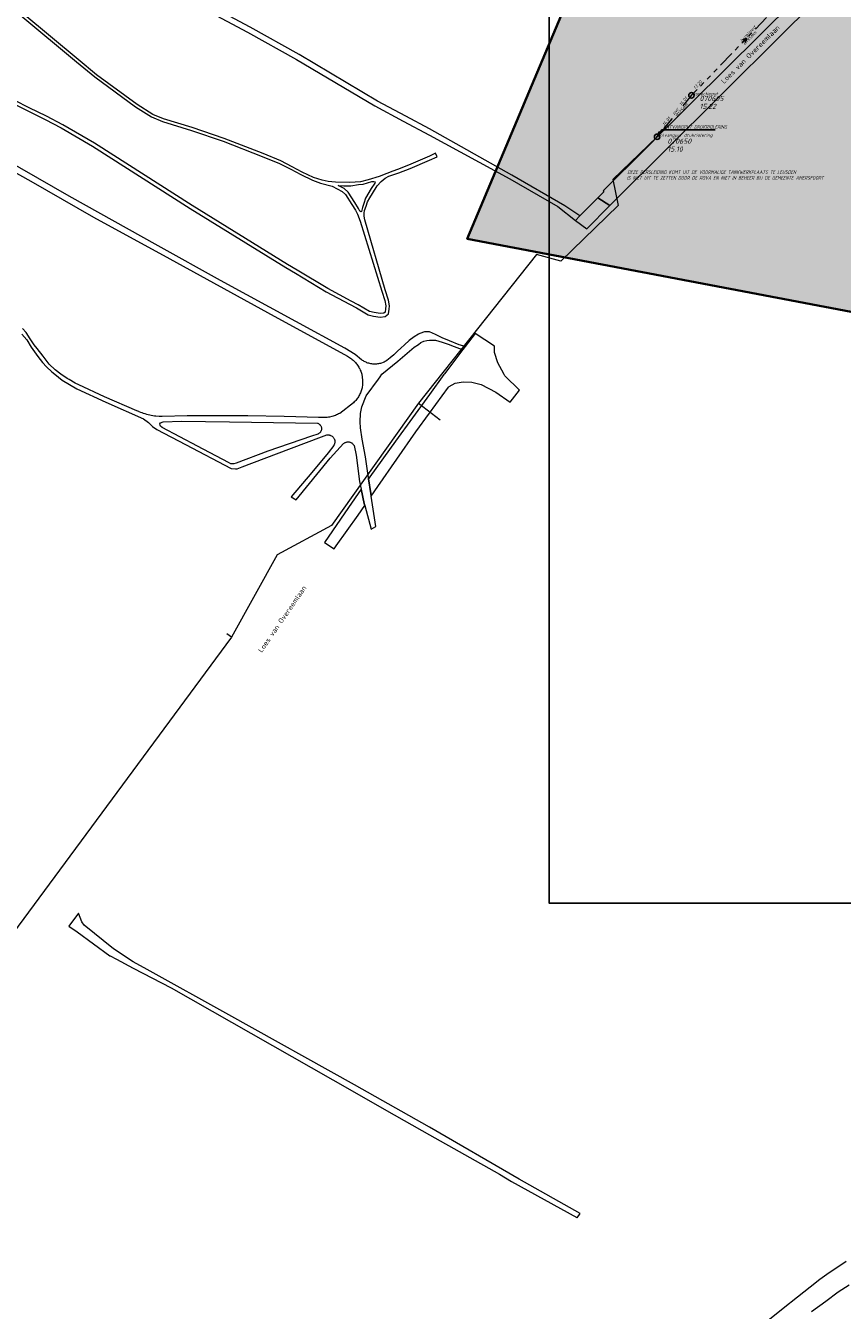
# Model space of a CAD drawing. Extents: x 148869 to 161638, y 453607 to 469810.
# Tile 26 of 256: x 153351 to 153652, y 460155 to 460629. Entities that reach past the tile are written whole.
import ezdxf
from ezdxf.enums import TextEntityAlignment as Align
from ezdxf.lldxf.tags import DXFTag

# ---------------------------------------------------------------- set-up
doc = ezdxf.new("R2010")
doc.units = 0
doc.header["$PDMODE"] = 32
doc.header["$PDSIZE"] = 2
doc.linetypes.add('RI-GWA', pattern=[18.45, 6, -1.8, 1.75, -1.8, 1.75, -1.8, 1.75, -1.8])
doc.linetypes.add('RI-VWA', pattern=[11, 5, -3, 0, -3])
doc.layers.get('0').update_dxf_attribs({"linetype": 'CONTINUOUS'})
doc.layers.get('DEFPOINTS').update_dxf_attribs({"linetype": 'CONTINUOUS'})
for name, color, linetype in [('2021', 41, 'CONTINUOUS'), ('2021 hatch', 41, 'CONTINUOUS'), ('B-OI-AANPIJLING', 1, 'CONTINUOUS')]:
    doc.layers.add(name, color=color, linetype=linetype)
for name, color, linetype, lineweight in [('B-OI-RI-BIJZONDERDERHEDEN-T18', 134, 'CONTINUOUS', 18), ('B-OI-RI-DRUKLEIDING-G-niet meenemen', 190, 'RI-PERS', 18), ('B-OI-RI-GWA-MATERIAAL-T18', 10, 'CONTINUOUS', 18), ('B-OI-RI-GWA-PUTDEKSELHOOGTE-T25', 10, 'CONTINUOUS', 25), ('B-OI-RI-GWA_BOB-T18', 10, 'CONTINUOUS', 18), ('B-OI-RI-GWA_DIAMETER-T18', 10, 'CONTINUOUS', 18), ('B-OI-RI-GWA_PUTNUMMER-T18', 10, 'CONTINUOUS', 18), ('B-OI-RI-GWA_RIOOLPUT-S', 10, 'CONTINUOUS', 25), ('B-OI-RI-GWA_TRANSPORTLEIDING-G', 10, 'RI-GWA', 18), ('B-OI-RI-STROOMRICHTING-S', 252, 'CONTINUOUS', 25), ('B-OI-RI-VWA-BOB-T18', 34, 'CONTINUOUS', 18), ('B-OI-RI-VWA-DIAMETER-T18', 34, 'CONTINUOUS', 18), ('B-OI-RI-VWA-MATERIAAL-T18', 34, 'CONTINUOUS', 18), ('B-OI-RI-VWA_PUTDEKSELHOOGTE-T25', 34, 'CONTINUOUS', 25), ('B-OI-RI-VWA_PUTNUMMER-T25', 34, 'CONTINUOUS', 25), ('B-OI-RI-VWA_RIOOLPUT-S', 34, 'CONTINUOUS', 25), ('B-OI-RI-VWA_TRANSPORTLEIDING-G', 34, 'RI-VWA', 18), ('B-RO-OG-TOPOGRAFIE-T18', 2, 'CONTINUOUS', 18), ('B-RO-VH-VERHARDING_ASFALT-GV', 251, 'CONTINUOUS', 18), ('B-RO-VH-VERHARDING_FUNDERING_ZAND-GV', 251, 'CONTINUOUS', 18), ('B-RO-VH-VERHARDING_GESLOTEN-GV', 251, 'CONTINUOUS', 18), ('N-OI-KG-BEHEERGRENS-G-2021', 221, 'XX-WERKGRENS', 35), ('X-XX-AL-TEKENBLAD-KADER-G-OZ', 1, 'CONTINUOUS', 25)]:
    doc.layers.add(name, color=color, linetype=linetype, lineweight=lineweight)
doc.styles.add('NLCS-ISO-M200-T18', font='NLCS-ISO.ttf', dxfattribs={"height": 0.36})
doc.styles.add('NLCS-ISO-M500-T18_CURSIEF', font='NLCS-ISO.ttf', dxfattribs={"oblique": 15, "height": 0.9})
doc.styles.add('NLCS-ISO-M750-T25_CURSIEF', font='NLCS-ISO.ttf', dxfattribs={"oblique": 15, "height": 1.875})
tags = doc.linetypes.add('RI-PERS', pattern='A,7,-2,["P",Standard,S=1.8,R=0,X=-0.5,Y=-0.9],-2,7,-2,[102,NLCS.SHX,S=1,R=180,X=0,Y=0],-2', length=22).pattern_tags.tags
tags[6] = DXFTag(74, 10)
doc.linetypes.add('XX-WERKGRENS', pattern='A,0,[137,NLCS.SHX,S=0.1,R=0,X=-1.1,Y=-1.35],-6', length=6)

# ---------------------------------------------------------------- blocks, each defined once
blk = doc.blocks.new('ACMAP_ANN_TEMPLATE_vwa-diam')
at = {"color": 0, "linetype": 'ByBlock', "style": 'NLCS-ISO-M500-T18_CURSIEF', "oblique": 15}
blk.add_attdef('vwa-diam', (0.3, -1.3), '', height=1.2, dxfattribs=at)
blk = doc.blocks.new('ACMAP_ANN_TEMPLATE_vwa-materiaal')
at = {"color": 0, "linetype": 'ByBlock', "style": 'NLCS-ISO-M500-T18_CURSIEF', "oblique": 15}
blk.add_attdef('vwa-mat', (0.3, 0.2), '', height=1.2, dxfattribs=at)
blk = doc.blocks.new('ACMAP_ANN_TEMPLATE_vwa-nap-l')
at = {"color": 0, "linetype": 'ByBlock', "style": 'NLCS-ISO-M500-T18_CURSIEF', "oblique": 15}
blk.add_attdef('vwa-nap-l', (3.3, 0.2), '', height=1.2, dxfattribs=at)
blk = doc.blocks.new('ACMAP_ANN_TEMPLATE_vwa-nap-r')
at = {"color": 0, "linetype": 'ByBlock', "style": 'NLCS-ISO-M500-T18_CURSIEF', "oblique": 15}
blk.add_attdef('vwa-nap-r', (-5.6, 0.2), '', height=1.2, dxfattribs=at)
blk = doc.blocks.new('ACMAP_ANN_TEMPLATE_gwa-diam')
at = {"color": 0, "linetype": 'ByBlock', "style": 'NLCS-ISO-M500-T18_CURSIEF', "oblique": 15}
blk.add_attdef('gwa-diam', (-2.2, -1.3), '', height=1.2, dxfattribs=at)
blk = doc.blocks.new('ACMAP_ANN_TEMPLATE_gwa-materiaal')
at = {"color": 0, "linetype": 'ByBlock', "style": 'NLCS-ISO-M500-T18_CURSIEF', "oblique": 15}
blk.add_attdef('gwa-mat', (-2.2, 0.2), '', height=1.2, dxfattribs=at)
blk = doc.blocks.new('ACMAP_ANN_TEMPLATE_gwa-nap-r')
at = {"color": 0, "linetype": 'ByBlock', "style": 'NLCS-ISO-M500-T18_CURSIEF', "oblique": 15}
blk.add_attdef('gwa-nap-r', (-5.6, 0.2), '', height=1.2, dxfattribs=at)
blk = doc.blocks.new('ACMAP_ANN_TEMPLATE_gwa-puth')
at = {"color": 0, "linetype": 'ByBlock', "style": 'NLCS-ISO-M750-T25_CURSIEF', "oblique": 15}
blk.add_attdef('gwa-puth', (3, -5), '', height=1.88, dxfattribs=at)
blk = doc.blocks.new('ACMAP_ANN_TEMPLATE_gwa-putnr')
at = {"color": 0, "linetype": 'ByBlock', "style": 'NLCS-ISO-M750-T25_CURSIEF', "oblique": 15}
blk.add_attdef('gwa-putnr', (3, -2.1), '', height=1.88, dxfattribs=at)
blk = doc.blocks.new('ACMAP_ANN_TEMPLATE_type knoop')
at = {"layer": 'DEFPOINTS', "style": 'NLCS-ISO-M500-T18_CURSIEF', "oblique": 15}
blk.add_attdef('type_knoop', (0, 0), '', height=1.2, dxfattribs=at)
blk = doc.blocks.new('ACMAP_ANN_TEMPLATE_vwa-puth')
at = {"color": 0, "linetype": 'ByBlock', "style": 'NLCS-ISO-M750-T25_CURSIEF', "oblique": 15}
blk.add_attdef('vwa-puth', (-3, 5), '', height=1.88, dxfattribs=at)
blk = doc.blocks.new('ACMAP_ANN_TEMPLATE_vwa-putnr')
at = {"color": 0, "linetype": 'ByBlock', "style": 'NLCS-ISO-M750-T25_CURSIEF', "oblique": 15}
blk.add_attdef('vaw-putnr', (-3, 7.9), '', height=1.88, dxfattribs=at)

msp = doc.modelspace()

# ---------------------------------------------------------------- hatches: boundary and pattern name
at = {"layer": '2021 hatch', "transparency": 33554636}
h = msp.add_hatch(color=256, dxfattribs=at)
h.dxf.hatch_style = 1
h.paths.add_polyline_path([(153826.57, 462066.25), (153947.46, 462191.01), (154055.28, 462277.11), (154084.55, 462323.51), (154239.31, 462326.82), (154306.49, 462353.82), (154388.2, 462469.94), (154437.2, 462500.14), (154551.66, 462589.48), (154652.94, 462620.29), (154689.97, 462631.74), (154910.27, 462447.69), (154936.89, 462395.54), (154956.69, 462367.04), (154981.01, 462341.27), (155014.96, 462312.37), (155089.08, 462252), (155130.97, 462169.29), (155163.94, 462056.17), (155148.2, 461966.87), (155196.02, 461912.58), (155217.82, 461862.57), (155303.92, 461822.34), (155485.37, 461548.33), (155521.4, 461502.48), (155581.82, 461452.82), (155601.14, 461355.07), (155613.01, 461296.61), (155560.2, 461155.81), (155085.91, 460999.21), (155039.1, 460983.21), (155010.86, 460976.06), (154725.47, 460991.08), (154655.4, 460953.15), (154605.07, 460869.27), (154486.06, 460830.39), (154402.82, 460843.98), (154171.11, 460596.17), (154145.15, 460533.59), (154069.54, 460287.95), (153971.58, 460462.91), (153513.93, 460549.99), (153569.41, 460682.03), (152881.49, 461034.8), (152904.11, 461239.2), (152951.54, 461324.49), (152972.83, 461377.93), (153021.69, 461437.41), (153109.43, 461452.97), (153391.54, 461591.62), (153665.34, 461928.76), (153805.21, 461951.08)])

# ---------------------------------------------------------------- linework, layer by layer
at = {"layer": '2021', "flags": 128}
msp.add_lwpolyline([(155601.14, 461355.07), (155613.01, 461296.61), (155560.2, 461155.81), (155085.91, 460999.21), (155039.1, 460983.21), (155010.86, 460976.06), (154725.47, 460991.08), (154655.4, 460953.15), (154605.07, 460869.27), (154486.06, 460830.39), (154402.82, 460843.98), (154171.11, 460596.17), (154145.15, 460533.59), (154069.54, 460287.95), (153971.58, 460462.91), (153513.93, 460549.99), (153569.41, 460682.03), (152881.49, 461034.8), (152904.11, 461239.2), (152951.54, 461324.49), (152972.83, 461377.93)], dxfattribs=at)
at = {"layer": 'B-OI-AANPIJLING', "flags": 128}
msp.add_lwpolyline([(153583.95, 460587.56), (153585.31, 460588.9), (153584.68, 460589.33), (153583.95, 460587.56), (153584.78, 460589.26), (153584.89, 460589.19), (153583.95, 460587.56), (153585.1, 460589.05), (153585.21, 460588.97), (153583.95, 460587.56), (153585.63, 460590.07), (153605.32, 460590.07)], dxfattribs=at)
at = {"layer": 'B-OI-RI-DRUKLEIDING-G-niet meenemen'}
for p, q in [((153583.95, 460587.56), (153567.66, 460571.81)), ((153567.66, 460571.81), (153569.56, 460562.25)), ((153569.56, 460562.25), (153548.45, 460541.66)), ((153539.5, 460544.16), (153495.9, 460489.3)), ((153548.45, 460541.66), (153539.5, 460544.16)), ((153495.9, 460489.3), (153463.84, 460444.28)), ((153495.9, 460489.3), (153503.9, 460483.2)), ((153463.84, 460444.28), (153443.8, 460433.4)), ((153443.8, 460433.4), (153427.01, 460403.1)), ((153427.01, 460403.1), (153320.31, 460258.56)), ((153427.01, 460403.1), (153425.3, 460404.3))]:
    msp.add_line(p, q, dxfattribs=at)
at = {"layer": 'B-OI-RI-GWA_RIOOLPUT-S'}
msp.add_point((153596.59, 460602.84), dxfattribs=at)
at = {"layer": 'B-OI-RI-GWA_TRANSPORTLEIDING-G'}
msp.add_line((153637.16, 460644.75), (153596.59, 460602.84), dxfattribs=at)
at = {"layer": 'B-OI-RI-STROOMRICHTING-S'}
msp.add_lwpolyline([(153615.36, 460623.26), (153616.88, 460623.8), (153616.39, 460622.26)], dxfattribs=at)
at = {"layer": 'B-OI-RI-VWA_RIOOLPUT-S'}
msp.add_point((153583.95, 460587.56), dxfattribs=at)
at = {"layer": 'B-OI-RI-VWA_TRANSPORTLEIDING-G'}
msp.add_line((153596.59, 460602.84), (153583.95, 460587.56), dxfattribs=at)
at = {"layer": 'B-RO-VH-VERHARDING_ASFALT-GV', "flags": 128}
for points in [[(153579.72, 460583.27), (153579.68, 460583.13), (153564.03, 460567.58), (153564.27, 460567.32), (153562.09, 460565.08), (153566.52, 460562.22), (153568.07, 460563.79), (153568.35, 460564.07), (153606.55, 460602.1), (153612.42, 460607.93), (153625.07, 460620.53), (153645.05, 460640.41), (153665.64, 460660.92), (153672.48, 460667.72), (153676.62, 460671.85), (153672.5, 460675.31), (153596.57, 460600.12), (153586.69, 460590.1)], [(153586.09, 460589.64), (153579.72, 460583.27)]]:
    msp.add_lwpolyline(points, dxfattribs=at)
at = {"layer": 'B-RO-VH-VERHARDING_ASFALT-GV'}
msp.add_lwpolyline([(153586.69, 460590.1, -0.092065), (153586.09, 460589.64)], format="xyb", dxfattribs=at)
at = {"layer": 'B-RO-VH-VERHARDING_ASFALT-GV', "flags": 128}
for points in [[(153562.09, 460565.08), (153555.44, 460558.36), (153553.84, 460556.71), (153558.03, 460553.61), (153566.52, 460562.22)], [(153525.18, 460504.18), (153524.03, 460508.04), (153523.95, 460510.38), (153516.83, 460514.98), (153513.17, 460510.21), (153512.3, 460509.07), (153507.1, 460502.28), (153505.53, 460500.12), (153505.44, 460500), (153505.35, 460499.88), (153500, 460492.54), (153487.45, 460475.34), (153478.03, 460462.14), (153477.56, 460461.47), (153478.36, 460455.99), (153478.51, 460455.03), (153480.96, 460458.57), (153495, 460478.77), (153500, 460485.62), (153507.06, 460495.29), (153507.3, 460495.43), (153509.5, 460496.66), (153512.45, 460497.2), (153515.64, 460497.14), (153519.05, 460496.26), (153524.53, 460493.36), (153529.73, 460489.77), (153533.18, 460494.12), (153527.75, 460499.4), (153527.5, 460499.88), (153527.43, 460500), (153527.36, 460500.12)], [(153473.7, 460448.08), (153476.16, 460451.64), (153475.98, 460452.33), (153474.85, 460457.59), (153470.12, 460450.84), (153461.29, 460438.02), (153464.9, 460435.69), (153465.63, 460436.7)]]:
    msp.add_lwpolyline(points, close=True, dxfattribs=at)
at = {"layer": 'B-RO-VH-VERHARDING_FUNDERING_ZAND-GV', "flags": 128}
for points in [[(153389.01, 460649.57), (153432.87, 460626.19), (153450.96, 460616.06), (153479.81, 460598.94), (153490.31, 460593.32), (153500, 460588.15), (153529.61, 460572), (153547.34, 460561.84), (153553.84, 460556.71), (153555.44, 460558.36), (153549.9, 460562.1), (153530.4, 460573.41), (153500, 460590.51), (153491.29, 460595.15), (153480.83, 460600.75), (153452, 460617.86), (153433.87, 460628.01), (153389.99, 460651.4)], [(153346.46, 460599.8), (153351.87, 460597.1), (153358.26, 460593.95), (153364.22, 460590.81), (153375.78, 460584.06), (153411.81, 460561.11), (153447.05, 460539.35), (153450.62, 460537.28), (153461.86, 460530.45), (153470.48, 460525.84), (153473.12, 460524.43), (153477.4, 460521.97), (153479.35, 460521.45), (153481.79, 460521.03), (153483.66, 460521.26), (153484.87, 460522.26), (153485.1, 460523.98), (153485.23, 460525.2), (153484.84, 460527.36), (153483.7, 460531.11), (153476.15, 460556.96), (153475.9, 460558.25), (153475.92, 460559.35), (153476.04, 460560.39), (153476.61, 460562.01), (153477.17, 460563.62), (153477.96, 460565.05), (153478.96, 460566.69), (153480.7, 460569.42), (153482.24, 460571.09), (153483.7, 460572.27), (153485.06, 460573.04), (153486.92, 460573.63), (153488.72, 460574.26), (153492.84, 460575.87), (153500, 460578.91), (153502.81, 460580.16), (153502.26, 460581.47), (153500, 460580.39), (153492.33, 460577.13), (153488.21, 460575.52), (153486.54, 460574.84), (153484.25, 460573.99), (153481.47, 460572.87), (153477.45, 460571.67), (153474.54, 460570.99), (153470.67, 460570.71), (153465.35, 460570.83), (153462.64, 460571.11), (153460.48, 460571.6), (153457.3, 460572.53), (153453.04, 460574.55), (153449.35, 460576.52), (153445.21, 460578.71), (153438.66, 460581.34), (153424.27, 460586.98), (153412.54, 460590.95), (153401.99, 460594.16), (153398.04, 460595.83), (153392.27, 460599.48), (153377.23, 460610.45), (153370.51, 460616.06), (153350.04, 460633.07)], [(153349.33, 460632.25), (153369.82, 460615.23), (153376.56, 460609.6), (153391.66, 460598.59), (153397.54, 460594.87), (153401.62, 460593.14), (153412.21, 460589.92), (153423.9, 460585.96), (153438.26, 460580.33), (153444.76, 460577.73), (153448.84, 460575.57), (153452.55, 460573.59), (153456.84, 460571.56), (153459.83, 460570.46), (153464.11, 460569.41), (153467.76, 460567.44), (153469, 460566.33), (153471.41, 460562.65), (153472.71, 460560.51), (153473.46, 460559.03), (153474.51, 460556.43), (153482.48, 460530.67), (153483.6, 460527.17), (153483.93, 460525.22), (153483.81, 460524.14), (153483.65, 460522.93), (153483.12, 460522.5), (153481.83, 460522.35), (153479.63, 460522.72), (153477.9, 460523.18), (153473.75, 460525.56), (153471.09, 460526.99), (153462.5, 460531.58), (153451.27, 460538.41), (153447.71, 460540.46), (153412.5, 460562.21), (153376.45, 460585.17), (153364.85, 460591.95), (153358.85, 460595.1), (153352.44, 460598.26), (153347.06, 460600.95)], [(153332.21, 460582.79), (153353.05, 460571.14), (153376.08, 460557.92), (153404.28, 460542.58), (153440.31, 460522.82), (153469.82, 460506.63), (153470.18, 460506.43), (153470.53, 460506.21), (153470.87, 460505.98), (153471.2, 460505.74), (153471.52, 460505.48), (153471.83, 460505.21), (153472.14, 460504.93), (153472.43, 460504.64), (153472.71, 460504.33), (153472.97, 460504.02), (153473.23, 460503.69), (153473.47, 460503.36), (153473.7, 460503.02), (153473.91, 460502.66), (153474.12, 460502.3), (153474.3, 460501.94), (153474.48, 460501.56), (153474.64, 460501.18), (153474.78, 460500.79), (153474.91, 460500.4), (153475.02, 460500), (153475.33, 460497.81), (153475.35, 460497.41), (153475.36, 460497.01), (153475.35, 460496.61), (153475.32, 460496.21), (153475.28, 460495.81), (153475.22, 460495.41), (153475.15, 460495.02), (153475.06, 460494.63), (153474.95, 460494.24), (153474.83, 460493.85), (153474.7, 460493.47), (153474.55, 460493.1), (153474.38, 460492.73), (153474.2, 460492.37), (153474.01, 460492.02), (153473.8, 460491.67), (153473.58, 460491.34), (153473.35, 460491.01), (153473.11, 460490.69), (153472.85, 460490.38), (153472.58, 460490.09), (153472.29, 460489.8), (153472, 460489.52), (153471.96, 460489.49), (153466.9, 460485.57), (153466.51, 460485.36), (153466.11, 460485.17), (153465.71, 460484.99), (153465.3, 460484.83), (153464.89, 460484.68), (153464.47, 460484.54), (153464.04, 460484.43), (153463.18, 460484.23), (153462.75, 460484.16), (153462.31, 460484.11), (153462.11, 460484.09), (153459.12, 460484.03), (153450.73, 460484.32), (153446.48, 460484.46), (153433.07, 460484.7), (153410.64, 460484.65), (153401.46, 460484.38), (153400.88, 460484.39), (153400.3, 460484.42), (153399.14, 460484.52), (153398.57, 460484.59), (153397.99, 460484.68), (153397.42, 460484.78), (153396.85, 460484.9), (153396.29, 460485.03), (153395.73, 460485.18), (153395.17, 460485.35), (153394.62, 460485.53), (153394.07, 460485.73), (153393.53, 460485.94), (153393, 460486.16), (153392.81, 460486.25), (153392.16, 460486.53), (153380.23, 460491.69), (153370.75, 460496.08), (153369.35, 460496.72), (153367.11, 460498.01), (153366.41, 460498.41), (153364.11, 460500), (153362.03, 460501.65), (153359.74, 460503.72), (153357.57, 460506.61), (153355.32, 460509.53), (153354.3, 460510.86), (153352.74, 460513.06), (153351.29, 460515.43), (153349.93, 460516.91)], [(153349.7, 460514.81), (153351.49, 460512.74), (153353.15, 460510.03), (153355.55, 460506.52), (153357.33, 460504.33), (153358.79, 460502.7), (153360.71, 460500.88), (153361.84, 460500), (153364.63, 460497.86), (153369.98, 460494.68), (153380.62, 460489.77), (153394.55, 460483.53), (153396.42, 460482.22), (153397.94, 460480.72), (153399.47, 460479.61), (153410.02, 460474.06), (153426.86, 460465.24), (153428.44, 460465.08), (153429.05, 460465.12), (153430.96, 460465.86), (153443.63, 460470.64), (153460.2, 460476.97), (153462.17, 460477.66), (153462.37, 460477.68), (153462.58, 460477.68), (153462.78, 460477.67), (153462.98, 460477.65), (153463.18, 460477.6), (153463.37, 460477.55), (153463.56, 460477.47), (153463.92, 460477.28), (153464.08, 460477.17), (153464.24, 460477.04), (153464.39, 460476.9), (153464.52, 460476.75), (153464.64, 460476.59), (153464.75, 460476.42), (153464.85, 460476.24), (153464.93, 460476.05), (153465, 460475.86), (153465.05, 460475.67), (153465.08, 460475.47), (153465.1, 460475.27), (153465.11, 460475.06), (153465.1, 460474.86), (153465.07, 460474.66), (153465.02, 460474.46), (153464.96, 460474.27), (153464.89, 460474.08), (153464.8, 460473.9), (153464.73, 460473.77), (153462.6, 460471.01), (153456.68, 460463.82), (153449.06, 460454.78), (153450.8, 460453.71), (153463.39, 460469.05), (153468.36, 460474.5), (153468.52, 460474.62), (153468.69, 460474.73), (153468.86, 460474.82), (153469.05, 460474.9), (153469.23, 460474.97), (153469.43, 460475.02), (153469.62, 460475.05), (153469.82, 460475.07), (153470.02, 460475.08), (153470.22, 460475.06), (153470.42, 460475.04), (153470.61, 460474.99), (153470.8, 460474.93), (153470.99, 460474.86), (153471.17, 460474.77), (153471.34, 460474.67), (153471.5, 460474.55), (153471.65, 460474.42), (153471.79, 460474.28), (153471.92, 460474.13), (153472.04, 460473.97), (153472.14, 460473.8), (153472.18, 460473.72), (153472.95, 460470.2), (153474.24, 460460.41), (153474.85, 460457.59), (153475.98, 460452.33), (153476.16, 460451.64), (153478.55, 460442.85), (153480.27, 460443.89), (153478.51, 460455.03), (153478.36, 460455.99), (153477.56, 460461.47), (153477.5, 460461.9), (153477.01, 460465.31), (153476.41, 460469.53), (153475.19, 460476.11), (153474.57, 460480.3), (153474.44, 460482.47), (153474.56, 460485.59), (153475.11, 460488.05), (153476.72, 460492), (153481.17, 460498.19), (153481.77, 460499.1), (153482.41, 460500), (153488.39, 460504.86), (153494.39, 460509.97), (153495.9, 460510.99), (153496.86, 460511.7), (153497.98, 460512.26), (153499.03, 460512.45), (153500, 460512.59), (153502.19, 460512.52), (153504.65, 460511.89), (153506.89, 460511.06), (153509.05, 460510.22), (153511.07, 460509.51), (153512.3, 460509.07), (153513.17, 460510.21), (153511, 460510.82), (153507.4, 460512.28), (153504.65, 460513.46), (153502.18, 460514.67), (153500, 460515.7), (153498.15, 460515.68), (153496.49, 460515.06), (153495.98, 460514.77), (153494.4, 460513.84), (153492.47, 460512.45), (153490.75, 460510.9), (153489.39, 460509.62), (153488.19, 460508.47), (153486.84, 460507.19), (153485.57, 460506.11), (153484.27, 460505.02), (153483.96, 460504.83), (153483.64, 460504.66), (153483.32, 460504.5), (153482.98, 460504.35), (153482.3, 460504.11), (153481.95, 460504.01), (153481.59, 460503.92), (153481.24, 460503.86), (153480.88, 460503.8), (153480.51, 460503.77), (153480.15, 460503.75), (153479.79, 460503.74), (153479.42, 460503.75), (153479.06, 460503.78), (153478.7, 460503.82), (153478.34, 460503.88), (153477.98, 460503.96), (153477.63, 460504.05), (153477.28, 460504.15), (153476.94, 460504.27), (153476.6, 460504.41), (153476.27, 460504.56), (153475.95, 460504.72), (153475.63, 460504.9), (153475.32, 460505.09), (153475.02, 460505.3), (153474.99, 460505.33), (153472.58, 460507.3), (153468.8, 460509.67), (153450.79, 460519.43), (153422.91, 460534.58), (153399.96, 460547.38), (153367.14, 460565.64), (153337.24, 460582.71)]]:
    msp.add_lwpolyline(points, dxfattribs=at)
for points in [[(153478.81, 460571.05), (153479.52, 460571.11), (153479.98, 460570.96), (153479.89, 460570.4), (153478.5, 460568.48), (153476.46, 460564.98), (153475.74, 460562.97), (153475.31, 460561.52), (153474.96, 460559.97), (153474.65, 460559.93), (153474.34, 460560.1), (153474.09, 460560.58), (153473.86, 460561.15), (153472.52, 460563.35), (153470.01, 460567.19), (153468.49, 460568.55), (153466.31, 460569.57), (153468.44, 460569.44), (153470.98, 460569.5), (153473.86, 460569.93), (153475.56, 460570.12)], [(153401.86, 460482.47), (153408.59, 460482.72), (153426.21, 460482.45), (153458.72, 460481.99), (153458.89, 460481.92), (153459.06, 460481.84), (153459.22, 460481.75), (153459.37, 460481.64), (153459.51, 460481.52), (153459.64, 460481.39), (153459.76, 460481.25), (153459.86, 460481.1), (153459.96, 460480.94), (153460.03, 460480.77), (153460.1, 460480.59), (153460.14, 460480.42), (153460.18, 460480.23), (153460.19, 460480.05), (153460.2, 460479.86), (153460.18, 460479.68), (153460.15, 460479.5), (153460.1, 460479.32), (153460.04, 460479.15), (153459.96, 460478.98), (153459.87, 460478.82), (153459.77, 460478.67), (153459.65, 460478.53), (153459.52, 460478.39), (153459.38, 460478.27), (153459.23, 460478.17), (153459.07, 460478.07), (153458.91, 460477.99), (153458.85, 460477.97), (153456.51, 460477.14), (153440.42, 460471.64), (153428.74, 460467.25), (153427.93, 460466.95), (153426.8, 460467.02), (153425.89, 460467.43), (153414.45, 460473.53), (153401.46, 460480.39), (153400.85, 460480.82), (153400.68, 460481.25), (153400.63, 460481.72), (153400.88, 460482.09)], [(153371.8, 460298.05), (153370.62, 460301.29), (153367.04, 460296.57), (153370.08, 460294.36), (153382.15, 460285.57), (153382.28, 460285.51), (153384.59, 460284.29), (153390.78, 460281.04), (153404.74, 460273.72), (153471.52, 460235.81), (153484.1, 460228.58), (153500, 460219.6), (153525.82, 460205.02), (153530.26, 460202.35), (153554.31, 460189.07), (153554.51, 460188.97), (153555.55, 460190.55), (153533.06, 460203.26), (153500, 460222.45), (153472.38, 460237.97), (153426.06, 460263.83), (153395.9, 460280.54), (153390.77, 460283.33), (153383.55, 460288.14), (153372.67, 460296.87)]]:
    msp.add_lwpolyline(points, close=True, dxfattribs=at)
at = {"layer": 'B-RO-VH-VERHARDING_GESLOTEN-GV', "flags": 128}
for points in [[(153653.61, 460172.82), (153650.57, 460170.8), (153647.4, 460168.65), (153643.98, 460166.2), (153640.39, 460163.45), (153635.7, 460159.74), (153630.36, 460155.51), (153625.37, 460151.45)], [(153640.92, 460154.48), (153646.12, 460158.29), (153650.75, 460161.71), (153654.79, 460164.24)]]:
    msp.add_lwpolyline(points, dxfattribs=at)
at = {"layer": 'DEFPOINTS', "flags": 128}
msp.add_lwpolyline([(153544.1, 460305.02), (153544.1, 460735.52), (154159.1, 460735.52), (154159.1, 460402.65), (154093.77, 460402.65), (154093.77, 460408.69), (154018.15, 460408.69), (154018.15, 460305.02)], close=True, dxfattribs=at)
at = {"layer": 'N-OI-KG-BEHEERGRENS-G-2021', "flags": 128}
msp.add_lwpolyline([(153826.57, 462066.25), (153947.46, 462191.01), (154055.28, 462277.11), (154084.55, 462323.51), (154239.31, 462326.82), (154306.49, 462353.82), (154388.2, 462469.94), (154437.2, 462500.14), (154551.66, 462589.48), (154652.94, 462620.29), (154689.97, 462631.74), (154910.27, 462447.69), (154936.89, 462395.54), (154956.69, 462367.04), (154981.01, 462341.27), (155014.96, 462312.37), (155089.08, 462252), (155130.97, 462169.29), (155163.94, 462056.17), (155148.2, 461966.87), (155196.02, 461912.58), (155217.82, 461862.57), (155303.92, 461822.34), (155485.37, 461548.33), (155521.4, 461502.48), (155581.82, 461452.82), (155601.14, 461355.07), (155613.01, 461296.61), (155560.2, 461155.81), (155085.91, 460999.21), (155039.1, 460983.21), (155010.86, 460976.06), (154725.47, 460991.08), (154655.4, 460953.15), (154605.07, 460869.27), (154486.06, 460830.39), (154402.82, 460843.98), (154171.11, 460596.17), (154145.15, 460533.59), (154069.54, 460287.95), (153971.58, 460462.91), (153513.93, 460549.99), (153569.41, 460682.03), (152881.49, 461034.8), (152904.11, 461239.2), (152951.54, 461324.49), (152972.83, 461377.93), (153021.69, 461437.41), (153109.43, 461452.97), (153391.54, 461591.62), (153665.34, 461928.76), (153805.21, 461951.08)], close=True, dxfattribs=at)
at = {"layer": 'X-XX-AL-TEKENBLAD-KADER-G-OZ'}
msp.add_lwpolyline([(153544.1, 460735.52), (154159.1, 460735.52), (154159.1, 460305.02), (153544.1, 460305.02)], close=True, dxfattribs=at)

# ---------------------------------------------------------------- block references
at = {"layer": 'B-OI-RI-GWA-MATERIAAL-T18', "rotation": 45.93076613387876}
msp.add_blockref('ACMAP_ANN_TEMPLATE_gwa-materiaal', (153616.88, 460623.79), dxfattribs=at).add_auto_attribs({'gwa-mat': 'b+relined'})
at = {"layer": 'B-OI-RI-GWA-PUTDEKSELHOOGTE-T25'}
msp.add_blockref('ACMAP_ANN_TEMPLATE_gwa-puth', (153596.59, 460602.84), dxfattribs=at).add_auto_attribs({'gwa-puth': '15.22'})
at = {"layer": 'B-OI-RI-GWA_BOB-T18', "rotation": 45.93076613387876}
msp.add_blockref('ACMAP_ANN_TEMPLATE_gwa-nap-r', (153601.98, 460608.78), dxfattribs=at).add_auto_attribs({'gwa-nap-r': '13.20'})
at = {"layer": 'B-OI-RI-GWA_DIAMETER-T18', "rotation": 45.93076613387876}
msp.add_blockref('ACMAP_ANN_TEMPLATE_gwa-diam', (153616.88, 460623.79), dxfattribs=at).add_auto_attribs({'gwa-diam': '%%c195mm.'})
at = {"layer": 'B-OI-RI-GWA_PUTNUMMER-T18'}
msp.add_blockref('ACMAP_ANN_TEMPLATE_gwa-putnr', (153596.59, 460602.84), dxfattribs=at).add_auto_attribs({'gwa-putnr': '070605'})
at = {"layer": 'B-OI-RI-VWA-BOB-T18', "rotation": 50.40159249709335}
for name, p, values in [('ACMAP_ANN_TEMPLATE_vwa-nap-l', (153590.88, 460596.19), {'vwa-nap-l': '14.01'}), ('ACMAP_ANN_TEMPLATE_vwa-nap-r', (153590.34, 460595.63), {'vwa-nap-r': '14.01'})]:
    msp.add_blockref(name, p, dxfattribs=at).add_auto_attribs(values)
at = {"layer": 'B-OI-RI-VWA-DIAMETER-T18', "rotation": 50.40159249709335}
msp.add_blockref('ACMAP_ANN_TEMPLATE_vwa-diam', (153590.27, 460595.2), dxfattribs=at).add_auto_attribs({'vwa-diam': '%%c125mm.'})
at = {"layer": 'B-OI-RI-VWA-MATERIAAL-T18', "rotation": 50.40159249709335}
msp.add_blockref('ACMAP_ANN_TEMPLATE_vwa-materiaal', (153590.27, 460595.2), dxfattribs=at).add_auto_attribs({'vwa-mat': 'pvc'})
at = {"layer": 'B-OI-RI-VWA_PUTDEKSELHOOGTE-T25'}
msp.add_blockref('ACMAP_ANN_TEMPLATE_vwa-puth', (153590.73, 460577.09), dxfattribs=at).add_auto_attribs({'vwa-puth': '15.10'})
at = {"layer": 'B-OI-RI-VWA_PUTNUMMER-T25'}
msp.add_blockref('ACMAP_ANN_TEMPLATE_vwa-putnr', (153590.73, 460577.09), dxfattribs=at).add_auto_attribs({'vaw-putnr': '070650'})
at = {"layer": 'DEFPOINTS'}
for p, values in [((153596.59, 460602.84), {'type_knoop': 'inspectieput'}), ((153583.95, 460587.56), {'type_knoop': 'ontvangput drukriolering'})]:
    msp.add_blockref('ACMAP_ANN_TEMPLATE_type knoop', p, dxfattribs=at).add_auto_attribs(values)

# ---------------------------------------------------------------- texts
at = {"layer": 'B-OI-RI-BIJZONDERDERHEDEN-T18', "style": 'NLCS-ISO-M500-T18_CURSIEF', "oblique": 15, "width": 0.8}
for s, p in [('ONTVANGPUT DRUKRIOLERING', (153586.14, 460590.53)), ('IS NIET UIT TE ZETTEN DOOR DE ROVA EN NIET IN BEHEER BIJ DE GEMEENTE AMERSFOORT', (153572.73, 460571.72)), ('DEZE PERSLEIDING KOMT UIT DE VOORMALIGE TANKWERKPLAATS TE LEUSDEN', (153572.95, 460573.87))]:
    msp.add_text(s, height=1.35, dxfattribs=at).set_placement(p)
at = {"layer": 'B-RO-OG-TOPOGRAFIE-T18', "style": 'NLCS-ISO-M200-T18'}
for rotation, p in [(44.8, (153618.29, 460617.96)), (55.5, (153445.69, 460409.76))]:
    msp.add_text('Loes van Overeemlaan', height=1.875, rotation=rotation, dxfattribs=at).set_placement(p, align=Align.MIDDLE)

doc.saveas('drawing.dxf')
